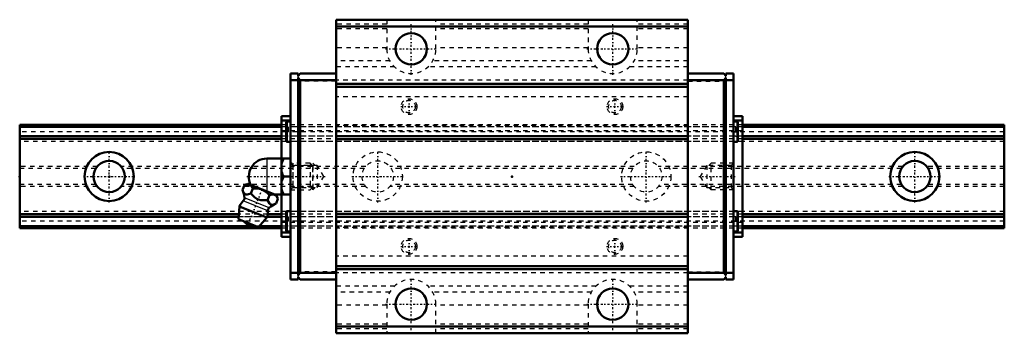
# Model space of a CAD drawing. Header units: millimetres. Extents: x -20 to 200, y -35 to 35.
import ezdxf

# ---------------------------------------------------------------- set-up
doc = ezdxf.new("R2010")
doc.units = ezdxf.units.MM
doc.linetypes.add('Center', pattern=[1.5, 0.45, -0.5, 0.05, -0.5])
doc.linetypes.add('Dashed', pattern=[2, 1, -1])
for name, color, linetype, lineweight in [('2d ConnectionPoints', 7, 'Continuous', 50), ('AM_0', 7, 'Continuous', 50), ('AM_4', 3, 'Continuous', 25), ('AM_5', 3, 'Continuous', 25), ('AM_7', 7, 'Center', 25), ('AM_9', 6, 'Dashed', 25)]:
    doc.layers.add(name, color=color, linetype=linetype, lineweight=lineweight)

# ---------------------------------------------------------------- blocks, each defined once
blk = doc.blocks.new('1_tm3mfv916e34qqg7jh6s77isb________0_in_HSR25M1LB1SS220LG200BM6F585000_4')
at = {"layer": 'AM_0'}
for p, q in [((35.2, 4), (40.5, 4)), ((38.5, 4), (38.5, -4)), ((39, 0), (40.5, 0)), ((29.78, -3), (30.21, -1.93)), ((30.99, -1.6), (30.21, -1.93)), ((37.38, -4.18), (30.99, -1.6)), ((31.65, -3.76), (32.08, -2.69)), ((35.4, -5.27), (35.83, -4.2)), ((36.92, -4), (40.5, -4)), ((37.71, -4.96), (37.38, -4.18)), ((37.27, -6.03), (37.71, -4.96)), ((29.1, -6.67), (28.9, -9.49)), ((35.22, -9.14), (29.1, -6.67)), ((33.39, -11.31), (28.9, -9.49)), ((33.39, -11.31), (35.22, -9.14))]:
    blk.add_line(p, q, dxfattribs=at)
for points in [[(39, 4), (38.71, 3.44), (38.5, 2.85)], [(38.5, 1.15), (38.56, 0.96), (38.75, 0.47), (39, 0)], [(39, 0), (38.71, -0.56), (38.5, -1.15)], [(32.08, -2.69), (31.82, -2.21), (31.66, -2.01), (31.46, -1.86), (31.16, -1.76), (30.81, -1.75), (30.51, -1.82), (30.21, -1.93)], [(29.78, -3), (29.96, -3.4), (30.18, -3.74), (30.36, -3.91), (30.59, -4), (30.83, -4.02), (31.1, -3.96), (31.65, -3.76)], [(31.65, -3.76), (32.08, -4.23), (32.5, -4.62), (32.97, -4.95), (33.39, -5.14), (33.86, -5.26), (34.62, -5.32), (35.4, -5.27)], [(35.83, -4.2), (35.43, -3.79), (34.99, -3.42), (34.47, -3.09), (33.89, -2.85), (33.29, -2.71), (32.67, -2.67), (32.08, -2.69)], [(37.71, -4.96), (37.45, -4.48), (37.28, -4.28), (37.09, -4.14), (36.78, -4.03), (36.43, -4.03), (36.13, -4.09), (35.83, -4.2)], [(38.5, -2.85), (38.56, -3.04), (38.75, -3.53), (39, -4)], [(35.4, -5.27), (35.58, -5.67), (35.8, -6.01), (35.99, -6.18), (36.21, -6.27), (36.46, -6.29), (36.72, -6.24), (37.27, -6.03)]]:
    blk.add_lwpolyline(points, dxfattribs=at)
for centre, radius, start, end in [((35.2, 0), 4, 90, 207.9876), ((24.23, -5.29), 6, 4.8448, 22.4684), ((32.16, -7.9), 3.3, 131.9787, 158), ((29.42, -4.86), 0.8, 311.9787, 4.8448), ((39.67, -11.53), 6, 113.5458, 131.1552), ((32.16, -7.9), 3.3, 338, 4.0213), ((36.25, -7.62), 0.8, 131.1552, 184.0213), ((31.69, -9.07), 1.82, 210.1342, 285.8658)]:
    blk.add_arc(centre, radius, start, end, dxfattribs=at)
at = {"layer": 'AM_4'}
for p, q in [((35.2, 4), (35.2, -3.3)), ((35.45, -7.67), (29.95, -5.45)), ((35.72, -7.01), (30.21, -4.79))]:
    blk.add_line(p, q, dxfattribs=at)
at = {"layer": 'AM_5', "linetype": 'Dashed'}
for p, q in [((41.04, 3), (41.04, -3)), ((45.5, 2.39), (41.04, 2.39)), ((45.5, -2.39), (41.04, -2.39))]:
    blk.add_line(p, q, dxfattribs=at)
at = {"layer": 'AM_7'}
blk.add_line((30.84, -11.15), (34.34, -2.5), dxfattribs=at)
at = {"layer": 'AM_9'}
for p, q in [((44.89, 3), (40.5, 3)), ((44.89, 3), (44.89, -3)), ((45.5, 2.39), (44.89, 3)), ((45.5, 2.39), (45.5, -2.39)), ((40.5, -3), (44.89, -3)), ((44.89, -3), (45.5, -2.39))]:
    blk.add_line(p, q, dxfattribs=at)
blk = doc.blocks.new('2_HSR25M1LBSSB_M6F_Slider_0_in_HSR25M1LB1SS220LG200BM6F585000_4')
at = {"layer": 'AM_0'}
for p, q in [((129.3, 35), (50.7, 35)), ((50.7, 35), (50.7, -35)), ((129.3, 33.5), (50.7, 33.5)), ((129.3, 35), (129.3, -35)), ((42.2, 23), (40.5, 23)), ((40.5, 23), (40.5, -23)), ((42.2, 23), (42.2, 22.5)), ((42.2, 22.5), (42.7, 23)), ((42.7, 21.5), (42.2, 22)), ((42.2, 22), (42.2, -22)), ((50.7, 23), (42.7, 23)), ((129.3, 23), (137.3, 23)), ((137.8, 22.5), (137.3, 23)), ((137.3, 21.5), (137.8, 22)), ((137.8, 23), (137.8, 22.5)), ((137.8, 23), (139.5, 23)), ((137.8, 22), (137.8, -22)), ((139.5, -23), (139.5, 23)), ((42.2, 21.5), (40.5, 21.5)), ((42.7, -21.5), (42.7, 21.5)), ((50.7, 21.5), (42.7, 21.5)), ((129.3, 20.7), (50.7, 20.7)), ((129.3, 20), (50.7, 20)), ((129.3, 21.5), (137.3, 21.5)), ((137.3, -21.5), (137.3, 21.5)), ((137.8, 21.5), (139.5, 21.5)), ((38.5, 13.5), (38.5, 4)), ((38.5, 13.5), (40.5, 13.5)), ((141.5, 13.5), (139.5, 13.5)), ((141.5, 13.5), (141.5, -13.5)), ((38.5, 12.5), (40.5, 12.5)), ((39.55, 12.01), (39.55, 7.99)), ((40.5, 12.25), (39.79, 12.25)), ((141.5, 12.5), (139.5, 12.5)), ((140.21, 12.25), (139.5, 12.25)), ((140.45, 12.01), (140.45, 7.99)), ((129.3, 9), (50.7, 9)), ((39.79, 7.75), (40.5, 7.75)), ((129.3, 8.3), (50.7, 8.3)), ((139.5, 7.75), (140.21, 7.75)), ((38.5, -4), (38.5, -13.5)), ((39.55, -7.99), (39.55, -12.01)), ((40.5, -7.75), (39.79, -7.75)), ((129.3, -8.3), (50.7, -8.3)), ((140.21, -7.75), (139.5, -7.75)), ((140.45, -7.99), (140.45, -12.01)), ((129.3, -9), (50.7, -9)), ((38.5, -12.5), (40.5, -12.5)), ((39.79, -12.25), (40.5, -12.25)), ((139.5, -12.25), (140.21, -12.25)), ((141.5, -12.5), (139.5, -12.5)), ((38.5, -13.5), (40.5, -13.5)), ((141.5, -13.5), (139.5, -13.5)), ((42.2, -21.5), (40.5, -21.5)), ((42.2, -22), (42.7, -21.5)), ((50.7, -21.5), (42.7, -21.5)), ((129.3, -20), (50.7, -20)), ((129.3, -20.7), (50.7, -20.7)), ((129.3, -21.5), (137.3, -21.5)), ((137.8, -22), (137.3, -21.5)), ((137.8, -21.5), (139.5, -21.5)), ((42.2, -23), (40.5, -23)), ((42.7, -23), (42.2, -22.5)), ((42.2, -22.5), (42.2, -23)), ((50.7, -23), (42.7, -23)), ((129.3, -23), (137.3, -23)), ((137.3, -23), (137.8, -22.5)), ((137.8, -22.5), (137.8, -23)), ((137.8, -23), (139.5, -23)), ((129.3, -33.5), (50.7, -33.5)), ((129.3, -35), (50.7, -35))]:
    blk.add_line(p, q, dxfattribs=at)
for centre in [(67.5, 28.5), (112.5, 28.5), (67.5, -28.5), (112.5, -28.5)]:
    blk.add_circle(centre, 3.5, dxfattribs=at)
for centre, start, end in [((39.79, 12.01), 90, 180), ((140.21, 12.01), 360, 90), ((39.79, 7.99), 180, 270), ((140.21, 7.99), 270, 0), ((39.79, -7.99), 90, 180), ((140.21, -7.99), 360, 90), ((39.79, -12.01), 180, 270), ((140.21, -12.01), 270, 0)]:
    blk.add_arc(centre, 0.237, start, end, dxfattribs=at)
at = {"layer": 'AM_4'}
for p, q in [((39.79, 12.25), (39.79, 7.75)), ((140.21, 12.25), (140.21, 7.75)), ((39.79, -7.75), (39.79, -12.25)), ((140.21, -7.75), (140.21, -12.25))]:
    blk.add_line(p, q, dxfattribs=at)
at = {"layer": 'AM_5', "linetype": 'Dashed'}
for p, q in [((45.5, -3), (45.5, 3)), ((46, 2.46), (45.5, 3)), ((134, 2.46), (134.5, 3)), ((134.5, -3), (134.5, 3)), ((139.5, 3), (134.5, 3)), ((46, -2.46), (45.5, -3)), ((134, -2.46), (134.5, -3)), ((139.5, -3), (134.5, -3))]:
    blk.add_line(p, q, dxfattribs=at)
at = {"layer": 'AM_7'}
for p, q in [((67.5, 22.73), (67.5, 34.27)), ((112.5, 22.73), (112.5, 34.27)), ((61.73, 28.5), (73.27, 28.5)), ((106.72, 28.5), (118.28, 28.5)), ((65.15, 15.6), (68.85, 15.6)), ((67, 13.75), (67, 17.45)), ((111.15, 15.6), (114.85, 15.6)), ((113, 13.75), (113, 17.45)), ((39.5, 10), (40.55, 10)), ((139.45, 10), (140.5, 10)), ((30.73, 0), (48.29, 0)), ((131.71, 0), (139.87, 0)), ((39.5, -10), (40.55, -10)), ((139.45, -10), (140.5, -10)), ((67, -17.45), (67, -13.75)), ((113, -17.45), (113, -13.75)), ((65.15, -15.6), (68.85, -15.6)), ((111.15, -15.6), (114.85, -15.6)), ((67.5, -34.27), (67.5, -22.73)), ((112.5, -34.27), (112.5, -22.73)), ((61.73, -28.5), (73.27, -28.5)), ((106.72, -28.5), (118.28, -28.5))]:
    blk.add_line(p, q, dxfattribs=at)
at = {"layer": 'AM_9'}
for p, q in [((62, 34), (50.7, 34)), ((62, 35), (62, 28.5)), ((73, 28.5), (73, 35)), ((107, 34), (73, 34)), ((107, 35), (107, 28.5)), ((118, 28.5), (118, 35)), ((129.3, 34), (118, 34)), ((62, 33), (50.7, 33)), ((107, 33), (73, 33)), ((129.3, 33), (118, 33)), ((62, 28.74), (50.7, 28.74)), ((107, 28.74), (73, 28.74)), ((129.3, 28.74), (118, 28.74)), ((62.72, 25.79), (50.7, 25.79)), ((63.78, 24.45), (50.7, 24.45)), ((108.78, 24.45), (71.22, 24.45)), ((107.72, 25.79), (72.28, 25.79)), ((129.3, 24.45), (116.22, 24.45)), ((129.3, 25.79), (117.28, 25.79)), ((42.2, 22), (42.2, 22.5)), ((137.8, 22), (137.8, 22.5)), ((50.7, 21.3), (42.2, 21.3)), ((129.3, 21.49), (50.7, 21.49)), ((129.3, 21.3), (137.8, 21.3)), ((129.3, 17.8), (50.7, 17.8)), ((141.5, 11.5), (38.5, 11.5)), ((141.5, 11.09), (38.5, 11.09)), ((141.5, 11.08), (38.5, 11.08)), ((40.02, 11), (39.55, 11)), ((40.02, 11), (40.02, 9)), ((129.3, 11.4), (50.7, 11.4)), ((139.97, 11), (140.45, 11)), ((139.97, 11), (139.97, 9)), ((38.5, 10.28), (141.5, 10.28)), ((141.5, 9.03), (38.5, 9.03)), ((141.5, 9.03), (38.5, 9.03)), ((40.02, 10), (39.55, 10)), ((40.02, 9), (39.55, 9)), ((139.97, 10), (140.45, 10)), ((139.97, 9), (140.45, 9)), ((141.5, 8.41), (38.5, 8.41)), ((141.5, 7.8), (38.5, 7.8)), ((41.04, 2.46), (40.5, 3)), ((46.5, 2.46), (41.04, 2.46)), ((41.04, 2.46), (41.04, -2.46)), ((46.5, 2.46), (46.5, -2.46)), ((47.92, 0), (46.5, 2.46)), ((133.5, 2.46), (132.08, 0)), ((138.96, 2.46), (133.5, 2.46)), ((133.5, 2.46), (133.5, -2.46)), ((139.5, 3), (138.96, 2.46)), ((138.96, 2.46), (138.96, -2.46)), ((46.5, -2.46), (47.92, 0)), ((132.08, 0), (133.5, -2.46)), ((40.5, -3), (41.04, -2.46)), ((41.04, -2.46), (46.5, -2.46)), ((133.5, -2.46), (138.96, -2.46)), ((138.96, -2.46), (139.5, -3)), ((141.5, -7.8), (38.5, -7.8)), ((141.5, -8.41), (38.5, -8.41)), ((141.5, -9.03), (38.5, -9.03)), ((141.5, -9.03), (38.5, -9.03)), ((141.5, -10.28), (38.5, -10.28)), ((40.02, -9), (39.55, -9)), ((40.02, -10), (39.55, -10)), ((40.02, -11), (39.55, -11)), ((40.02, -9), (40.02, -11)), ((139.97, -9), (140.45, -9)), ((139.97, -9), (139.97, -11)), ((139.97, -10), (140.45, -10)), ((139.97, -11), (140.45, -11)), ((141.5, -11.08), (38.5, -11.08)), ((141.5, -11.09), (38.5, -11.09)), ((141.5, -11.5), (38.5, -11.5)), ((129.3, -11.4), (50.7, -11.4)), ((129.3, -17.8), (50.7, -17.8)), ((50.7, -21.3), (42.2, -21.3)), ((42.2, -22.5), (42.2, -22)), ((129.3, -21.49), (50.7, -21.49)), ((129.3, -21.3), (137.8, -21.3)), ((137.8, -22.5), (137.8, -22)), ((63.78, -24.45), (50.7, -24.45)), ((62.72, -25.79), (50.7, -25.79)), ((108.78, -24.45), (71.22, -24.45)), ((107.72, -25.79), (72.28, -25.79)), ((129.3, -24.45), (116.22, -24.45)), ((129.3, -25.79), (117.28, -25.79)), ((62, -28.5), (62, -35)), ((73, -35), (73, -28.5)), ((107, -28.5), (107, -35)), ((118, -35), (118, -28.5)), ((62, -28.74), (50.7, -28.74)), ((107, -28.74), (73, -28.74)), ((129.3, -28.74), (118, -28.74)), ((62, -33), (50.7, -33)), ((107, -33), (73, -33)), ((129.3, -33), (118, -33)), ((62, -34), (50.7, -34)), ((107, -34), (73, -34)), ((129.3, -34), (118, -34))]:
    blk.add_line(p, q, dxfattribs=at)
for centre, radius in [((67, 15.6), 1.76), ((67, 15.6), 1.41), ((113, 15.6), 1.76), ((113, 15.6), 1.41), ((67, -15.6), 1.76), ((67, -15.6), 1.41), ((113, -15.6), 1.76), ((113, -15.6), 1.41)]:
    blk.add_circle(centre, radius, dxfattribs=at)
for centre, start, end in [((67.5, 28.5), 180, 0), ((112.5, 28.5), 180, 0), ((67.5, -28.5), 360, 180), ((112.5, -28.5), 360, 180)]:
    blk.add_arc(centre, 5.5, start, end, dxfattribs=at)
blk = doc.blocks.new('3_HSR25M1LB122020_Rail_0_in_HSR25M1LB1SS220LG200BM6F585000_4')
at = {"layer": 'AM_0'}
for p, q in [((38.5, 11.5), (-20, 11.5)), ((-20, 11.5), (-20, -11.5)), ((38.5, 11.08), (-20, 11.08)), ((200, 11.5), (141.5, 11.5)), ((200, 11.08), (141.5, 11.08)), ((200, 11.5), (200, -11.5)), ((38.5, 9.03), (-20, 9.03)), ((200, 9.03), (141.5, 9.03)), ((38.5, 8.41), (-20, 8.41)), ((200, 8.41), (141.5, 8.41)), ((28.98, -8.41), (-20, -8.41)), ((38.5, -8.41), (35.42, -8.41)), ((200, -8.41), (141.5, -8.41)), ((28.93, -9.03), (-20, -9.03)), ((38.5, -9.03), (35.26, -9.03)), ((200, -9.03), (141.5, -9.03)), ((32.82, -11.08), (-20, -11.08)), ((38.5, -11.5), (-20, -11.5)), ((38.5, -11.08), (33.59, -11.08)), ((200, -11.08), (141.5, -11.08)), ((200, -11.5), (141.5, -11.5))]:
    blk.add_line(p, q, dxfattribs=at)
for centre, radius in [((0, 0), 5.5), ((180, 0), 5.5), ((0, 0), 3.5), ((180, 0), 3.5)]:
    blk.add_circle(centre, radius, dxfattribs=at)
at = {"layer": 'AM_7'}
for p, q in [((0, -5.78), (0, 5.78)), ((60, -5.78), (60, 5.78)), ((120, -5.78), (120, 5.78)), ((180, -5.78), (180, 5.78)), ((-5.78, 0), (5.78, 0)), ((54.23, 0), (65.78, 0)), ((114.22, 0), (125.78, 0)), ((174.22, 0), (185.78, 0))]:
    blk.add_line(p, q, dxfattribs=at)
at = {"layer": 'AM_9'}
for p, q in [((200, 11.09), (-20, 11.09)), ((141.5, 11.5), (38.5, 11.5)), ((141.5, 11.08), (38.5, 11.08)), ((39.55, 10), (-20, 10)), ((200, 9.03), (-20, 9.03)), ((141.5, 9.03), (38.5, 9.03)), ((139.97, 10), (40.03, 10)), ((200, 10), (140.45, 10)), ((200, 7.8), (-20, 7.8)), ((141.5, 8.41), (38.5, 8.41)), ((-2.68, 2.25), (-20, 2.25)), ((57.32, 2.25), (2.68, 2.25)), ((117.32, 2.25), (62.68, 2.25)), ((177.32, 2.25), (122.68, 2.25)), ((200, 2.25), (182.68, 2.25)), ((-3.03, 1.75), (-20, 1.75)), ((56.97, 1.75), (3.03, 1.75)), ((116.97, 1.75), (63.03, 1.75)), ((176.97, 1.75), (123.03, 1.75)), ((200, 1.75), (183.03, 1.75)), ((-3.03, -1.75), (-20, -1.75)), ((30.9, -1.75), (3.03, -1.75)), ((56.97, -1.75), (31.06, -1.75)), ((116.97, -1.75), (63.03, -1.75)), ((176.97, -1.75), (123.03, -1.75)), ((200, -1.75), (183.03, -1.75)), ((-2.68, -2.25), (-20, -2.25)), ((57.32, -2.25), (2.68, -2.25)), ((117.32, -2.25), (62.68, -2.25)), ((177.32, -2.25), (122.68, -2.25)), ((200, -2.25), (182.68, -2.25)), ((200, -7.8), (-20, -7.8)), ((35.42, -8.41), (28.98, -8.41)), ((141.5, -8.41), (38.5, -8.41)), ((200, -9.03), (-20, -9.03)), ((39.55, -10), (-20, -10)), ((35.26, -9.03), (28.93, -9.03)), ((141.5, -9.03), (38.5, -9.03)), ((139.97, -10), (40.03, -10)), ((200, -10), (140.45, -10)), ((200, -11.09), (-20, -11.09)), ((33.59, -11.08), (32.82, -11.08)), ((141.5, -11.08), (38.5, -11.08)), ((141.5, -11.5), (38.5, -11.5))]:
    blk.add_line(p, q, dxfattribs=at)
for centre, radius in [((60, 0), 5.5), ((120, 0), 5.5), ((60, 0), 3.5), ((120, 0), 3.5)]:
    blk.add_circle(centre, radius, dxfattribs=at)

msp = doc.modelspace()

# ---------------------------------------------------------------- linework, layer by layer
at = {"layer": '2d ConnectionPoints'}
for p in [(-20, 0), (0, 0), (0, 0), (40.5, 0), (90, 0), (139.5, 0)]:
    msp.add_point(p, dxfattribs=at)

# ---------------------------------------------------------------- block references
for name in ['2_HSR25M1LBSSB_M6F_Slider_0_in_HSR25M1LB1SS220LG200BM6F585000_4', '3_HSR25M1LB122020_Rail_0_in_HSR25M1LB1SS220LG200BM6F585000_4', '1_tm3mfv916e34qqg7jh6s77isb________0_in_HSR25M1LB1SS220LG200BM6F585000_4']:
    msp.add_blockref(name, (0, 0))

doc.saveas('drawing.dxf')
